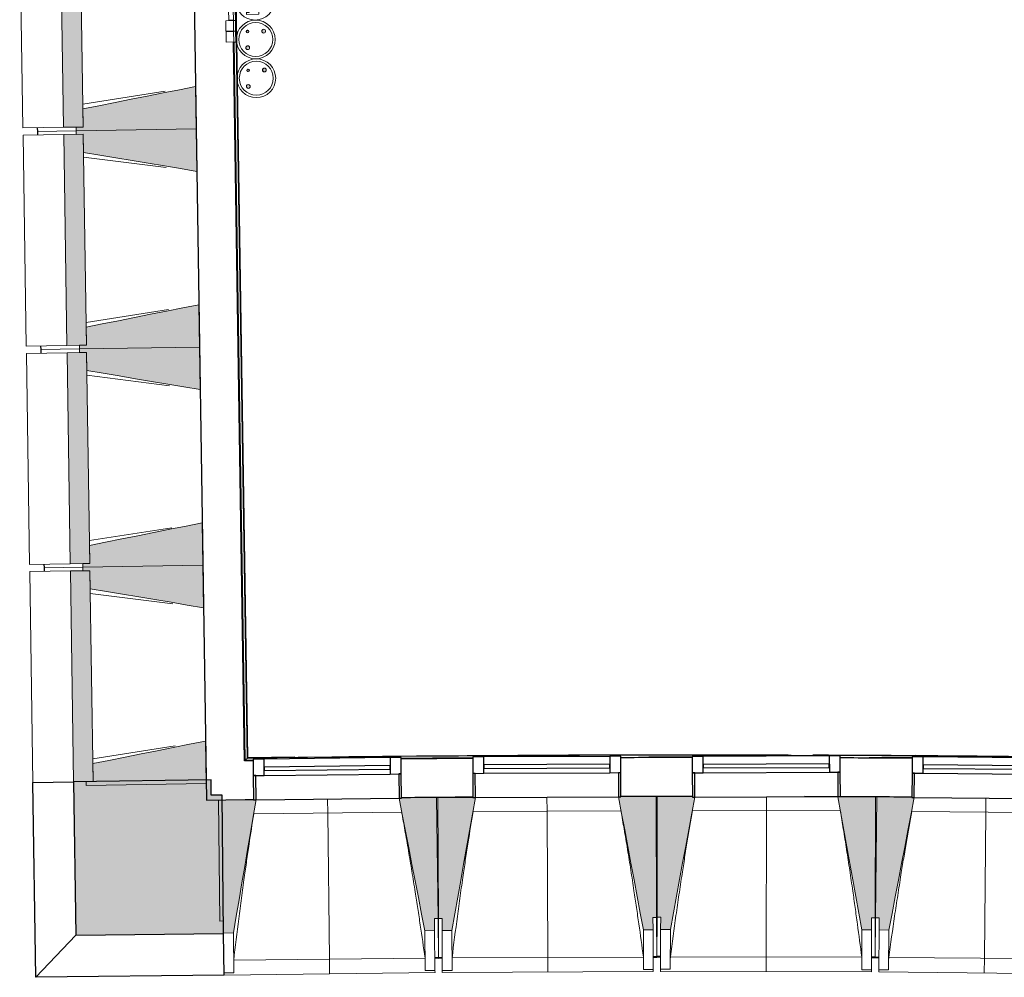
# Model space of a CAD drawing. Header units: millimetres. Extents: x -2845 to 74565, y -36590 to 13748.
# Tile 5 of 75: x 29153 to 33214, y -21270 to -17321. Entities that reach past the tile are written whole.
import ezdxf

# ---------------------------------------------------------------- set-up
doc = ezdxf.new("R2010")
doc.units = ezdxf.units.MM
for name, color, linetype, lineweight in [('A-DETL-GENF', 7, 'Continuous', 18), ('A-FLOR', 7, 'Continuous', 25), ('A-FLOR-HRAL', 7, 'Continuous', 18), ('A-GENM', 7, 'Continuous', 18), ('A-GLAZ', 7, 'Continuous', 25), ('A-WALL', 7, 'Continuous', 25), ('A-WALL-PATT', 7, 'Continuous', 25), ('I-WALL', 7, 'Continuous', 25), ('INSTAL ELECTRIQUE', 7, 'Continuous', 18), ('MUR', 7, 'Continuous', 25), ('S-BEAM', 7, 'Continuous', 18)]:
    doc.layers.add(name, color=color, linetype=linetype, lineweight=lineweight)

# ---------------------------------------------------------------- blocks, each defined once
blk = doc.blocks.new('20_MUR PREFA_01 - MODULE_01 B-3165811-2021_015_1111_DCE_1_50_N0 FINI_CFA_DIS')
at = {"layer": 'A-GENM'}
for p, q in [((0, 722.1), (0, 661.4)), ((0, 661.4), (0, 58.5)), ((0, 0.7), (0, 58.5))]:
    blk.add_line(p, q, dxfattribs=at)
blk = doc.blocks.new('Murs 5 - Murs 1-3191041-2021_015_1111_DCE_1_50_N0 FINI_CFA_DIS')
at = {"layer": 'A-WALL-PATT', "true_color": 0x787878}
blk.add_hatch(color=8, dxfattribs=at).paths.add_polyline_path([(-23784.6, -21097.2), (-23175.4, -21090.2), (-23182.1, -20519), (-23226.5, -20519), (-23227.5, -20455.8), (-23794.3, -20464.5), (-23793.5, -20519.5)])
at = {"layer": 'A-WALL'}
for p, q in [((-23227.5, -20455.8), (-23794.3, -20464.5)), ((-23794.3, -20464.5), (-23784.6, -21097.2)), ((-23226.5, -20519.5), (-23227.5, -20455.8)), ((-23182.1, -20519), (-23226.5, -20519.5)), ((-23175.4, -21090.2), (-23182.1, -20519)), ((-23784.6, -21097.2), (-23175.4, -21090.2))]:
    blk.add_line(p, q, dxfattribs=at)
at = {"layer": 'MUR'}
for p, q in [((-23962, -20467.1), (-23794.3, -20464.5)), ((-23949.7, -21270.4), (-23962, -20467.1)), ((-23784.6, -21097.2), (-23949.7, -21270.4)), ((-23173.4, -21261.3), (-23175.4, -21090.2)), ((-23173.4, -21261.3), (-23949.7, -21270.4))]:
    blk.add_line(p, q, dxfattribs=at)
blk = doc.blocks.new('B02_DC_STR_rvt-1-2021_015_1111_DCE_1_50_N0 FINI_CFA_DIS')
at = {"layer": 'S-BEAM', "lineweight": 5, "true_color": 0x787878}
for points in [[(-23835.7, -17764.9), (-23755.1, -17763.6), (-23768.4, -16893.7), (-23849.1, -16895), (-23837.7, -17633.3)], [(-23783.6, -17779.1), (-23289, -17771.5), (-23291.7, -17596.5), (-23756.2, -17689.2), (-23755.1, -17763.6), (-23783.8, -17764.1), (-23783.7, -17771.5)], [(-23286.3, -17946.4), (-23289, -17771.5), (-23783.6, -17779.1), (-23783.4, -17794.1), (-23754.6, -17794.1), (-23753.5, -17868.1), (-23289, -17946)], [(-23821.9, -18664.7), (-23741.3, -18663.5), (-23754.6, -17793.6), (-23835.3, -17794.8), (-23821.9, -18663.5)], [(-23769.8, -18678.9), (-23275.2, -18671.4), (-23277.9, -18496.4), (-23742.4, -18589.1), (-23741.3, -18663.5), (-23770, -18663.9), (-23769.9, -18671.4)], [(-23272.5, -18846.3), (-23275.2, -18671.4), (-23769.8, -18678.9), (-23769.6, -18693.9), (-23740.8, -18693.9), (-23739.7, -18768), (-23275.2, -18845.9)], [(-23808.1, -19564.6), (-23727.5, -19563.4), (-23740.8, -18693.5), (-23821.5, -18694.7), (-23808.1, -19563.4)], [(-23756, -19578.8), (-23261.4, -19571.3), (-23264.1, -19396.3), (-23728.6, -19489), (-23727.5, -19563.4), (-23756.2, -19563.8), (-23756.1, -19568.7)], [(-23258.7, -19746.2), (-23261.4, -19571.3), (-23756, -19578.8), (-23755.8, -19593.8), (-23727, -19593.8), (-23725.9, -19667.8), (-23261.4, -19745.8)], [(-23794.3, -20464.5), (-23713.7, -20463.3), (-23727, -19593.4), (-23807.7, -19594.6), (-23794.3, -20463.3)], [(-23742.2, -20478.7), (-23247.6, -20471.1), (-23250.3, -20296.2), (-23714.8, -20388.8), (-23713.7, -20463.3), (-23742.4, -20463.7), (-23742.3, -20471.1)], [(-23175.4, -21088.1), (-23135.4, -21087.6), (-23041.9, -20538.4), (-23051.9, -20538.4), (-23051.9, -20537.8), (-23196.8, -20539.5), (-23191, -21038.3), (-23176, -21038.3), (-23175.5, -21087.6)], [(-22345.5, -21078.5), (-22305.5, -21078), (-22305.5, -21028), (-22291.1, -21027.8), (-22296.9, -20529.1), (-22441.8, -20530.7), (-22441.8, -20531.4), (-22451.7, -20531.5), (-22346.5, -21073.5)], [(-22274.1, -21077.9), (-22234.1, -21077.7), (-22136.8, -20529.2), (-22146.8, -20529.2), (-22147.2, -20528.5), (-22291.7, -20529.2), (-22289.3, -21028), (-22274.3, -21028), (-22274.1, -21077.7)], [(-21444.1, -21074), (-21404.1, -21073.9), (-21404.1, -21023.9), (-21389.4, -21023.8), (-21391.7, -20525), (-21536.6, -20525.7), (-21536.6, -20526.4), (-21546.6, -20526.4), (-21453, -21026.4)], [(-21332.7, -21073.1), (-21232, -20527.3), (-21241.6, -20527.3), (-21242.1, -20524.5), (-21386.5, -20524.2), (-21387.6, -21023), (-21372.6, -21023), (-21372.6, -21073), (-21353.8, -21073.1)], [(-20502.7, -21075), (-20502.6, -21025), (-20487.6, -21025), (-20486.5, -20526.2), (-20641.5, -20525.9), (-20542.7, -21074.9)], [(-20431.3, -21075.5), (-20326.4, -20528.3), (-20336.4, -20528.3), (-20336.4, -20527.6), (-20481.3, -20526.2), (-20485.9, -21025), (-20470.9, -21025.1), (-20470.9, -21075.1), (-20460.3, -21075.2)]]:
    blk.add_hatch(color=8, dxfattribs=at).paths.add_polyline_path(points)
at = {"layer": 'A-FLOR'}
for p, q in [((-23944.1, -17766.5), (-23943.9, -17781.5)), ((-23943.9, -17781.5), (-23943.7, -17796.5)), ((-23930.3, -18666.4), (-23930.1, -18681.4)), ((-23930.1, -18681.4), (-23929.9, -18696.4)), ((-23916.5, -19566.3), (-23916.3, -19581.3)), ((-23916.3, -19581.3), (-23916.1, -19596.3)), ((-22289.2, -21189.9), (-22304.2, -21190.1)), ((-22304.2, -21190.8), (-22273.6, -21190.5)), ((-22288.6, -21190.6), (-22289.2, -21190.6)), ((-22273.6, -21190), (-22288.6, -21190.1)), ((-21388.6, -21185.9), (-21403.6, -21186)), ((-21403.6, -21186.4), (-21373, -21186.4)), ((-21388, -21186.4), (-21388.6, -21186.4)), ((-21373, -21185.1), (-21388, -21185.1)), ((-20488, -21187.1), (-20503, -21187.1)), ((-20472.4, -21188.6), (-20503, -21188.4)), ((-20503, -21188.4), (-20472.4, -21188.6))]:
    blk.add_line(p, q, dxfattribs=at)
at = {"layer": 'S-BEAM'}
for p, q in [((-23849.1, -16895), (-23835.7, -17764.9)), ((-23755.1, -17763.6), (-23768.4, -16893.7)), ((-24016.8, -16897.5), (-24003.4, -17767.4)), ((-23756.5, -17669.7), (-23417, -17616.2)), ((-23289, -17771.5), (-23291.7, -17596.5)), ((-23756.2, -17689.2), (-23755.1, -17763.6)), ((-23835.7, -17764.9), (-24003.4, -17767.4)), ((-23943.9, -17781.5), (-23944.1, -17766.5)), ((-23783.6, -17779.1), (-23943.9, -17781.5)), ((-23943.9, -17781.5), (-23783.6, -17779.1)), ((-23943.7, -17796.5), (-23943.9, -17781.5)), ((-23835.7, -17764.9), (-23755.1, -17763.6)), ((-23755.1, -17763.6), (-23783.8, -17764.1)), ((-23783.8, -17764.1), (-23783.6, -17779.1)), ((-23783.6, -17779.1), (-23289, -17771.5)), ((-23289, -17771.5), (-23783.6, -17779.1)), ((-23783.6, -17779.1), (-23783.4, -17794.1)), ((-23286.3, -17946.4), (-23289, -17771.5)), ((-24003, -17797.4), (-23835.3, -17794.8)), ((-24003, -17797.4), (-23989.6, -18667.3)), ((-23754.6, -17793.6), (-23835.3, -17794.8)), ((-23835.3, -17794.8), (-23821.9, -18664.7)), ((-23783.4, -17794.1), (-23754.6, -17793.6)), ((-23754.6, -17793.6), (-23753.5, -17868.1)), ((-23741.3, -18663.5), (-23754.6, -17793.6)), ((-23412.2, -17930.6), (-23753.2, -17887.5)), ((-23742.7, -18569.6), (-23403.2, -18516.1)), ((-23275.2, -18671.4), (-23277.9, -18496.4)), ((-23742.4, -18589.1), (-23741.3, -18663.5)), ((-23821.9, -18664.7), (-23989.6, -18667.3)), ((-23930.1, -18681.4), (-23930.3, -18666.4)), ((-23769.8, -18678.9), (-23930.1, -18681.4)), ((-23930.1, -18681.4), (-23769.8, -18678.9)), ((-23929.9, -18696.4), (-23930.1, -18681.4)), ((-23821.9, -18664.7), (-23741.3, -18663.5)), ((-23741.3, -18663.5), (-23770, -18663.9)), ((-23770, -18663.9), (-23769.8, -18678.9)), ((-23769.8, -18678.9), (-23275.2, -18671.4)), ((-23275.2, -18671.4), (-23769.8, -18678.9)), ((-23769.8, -18678.9), (-23769.6, -18693.9)), ((-23272.5, -18846.3), (-23275.2, -18671.4)), ((-23989.2, -18697.3), (-23821.5, -18694.7)), ((-23989.2, -18697.3), (-23975.8, -19567.2)), ((-23740.8, -18693.5), (-23821.5, -18694.7)), ((-23821.5, -18694.7), (-23808.1, -19564.6)), ((-23769.6, -18693.9), (-23740.8, -18693.5)), ((-23740.8, -18693.5), (-23739.7, -18768)), ((-23727.5, -19563.4), (-23740.8, -18693.5)), ((-23398.4, -18830.5), (-23739.4, -18787.4)), ((-23261.4, -19571.3), (-23264.1, -19396.3)), ((-23728.9, -19469.5), (-23389.4, -19416)), ((-23728.6, -19489), (-23727.5, -19563.4)), ((-23808.1, -19564.6), (-23975.8, -19567.2)), ((-23916.3, -19581.3), (-23916.5, -19566.3)), ((-23808.1, -19564.6), (-23727.5, -19563.4)), ((-23727.5, -19563.4), (-23756.2, -19563.8)), ((-23756.2, -19563.8), (-23756, -19578.8)), ((-23756, -19578.8), (-23261.4, -19571.3)), ((-23261.4, -19571.3), (-23756, -19578.8)), ((-23258.7, -19746.2), (-23261.4, -19571.3)), ((-23975.4, -19597.2), (-23807.7, -19594.6)), ((-23975.4, -19597.2), (-23962, -20467.1)), ((-23756, -19578.8), (-23916.3, -19581.3)), ((-23916.3, -19581.3), (-23756, -19578.8)), ((-23916.1, -19596.3), (-23916.3, -19581.3)), ((-23727, -19593.4), (-23807.7, -19594.6)), ((-23807.7, -19594.6), (-23794.3, -20464.5)), ((-23756, -19578.8), (-23755.8, -19593.8)), ((-23755.8, -19593.8), (-23727, -19593.4)), ((-23727, -19593.4), (-23725.9, -19667.8)), ((-23713.7, -20463.3), (-23727, -19593.4)), ((-23384.6, -19730.3), (-23725.6, -19687.3)), ((-23247.6, -20471.1), (-23250.3, -20296.2)), ((-23715.1, -20369.4), (-23375.6, -20315.9)), ((-23714.8, -20388.8), (-23713.7, -20463.3)), ((-23794.3, -20464.5), (-23962, -20467.1)), ((-23794.3, -20464.5), (-23713.7, -20463.3)), ((-23713.7, -20463.3), (-23742.4, -20463.7)), ((-23742.4, -20463.7), (-23742.2, -20478.7)), ((-23742.2, -20478.7), (-23247.6, -20471.1)), ((-23051.9, -20537.8), (-23196.8, -20539.5)), ((-23196.8, -20539.5), (-23191, -21038.3)), ((-22296.9, -20529.1), (-22441.8, -20530.7)), ((-22291.1, -21027.8), (-22296.9, -20529.1)), ((-22146.8, -20528.5), (-22291.7, -20529.2)), ((-22291.7, -20529.2), (-22289.3, -21028)), ((-21391.7, -20525), (-21536.7, -20525.7)), ((-21389.4, -21023.8), (-21391.7, -20525)), ((-21386.5, -20524.2), (-21387.6, -21023)), ((-21241.6, -20524.5), (-21386.5, -20524.2)), ((-21231.6, -20525.1), (-21231.5, -20524.5)), ((-20936.5, -20525.9), (-20641.4, -20526.6)), ((-20486.5, -20526.2), (-20641.5, -20525.9)), ((-20487.6, -21025), (-20486.5, -20526.2)), ((-20481.3, -20526.2), (-20485.9, -21025)), ((-20336.4, -20527.6), (-20481.3, -20526.2)), ((-22440.9, -20589.2), (-23051.4, -20596.3)), ((-21536.2, -20584.2), (-22146.6, -20587)), ((-20631.4, -20584.4), (-21241.9, -20583)), ((-19726.6, -20591.7), (-20337.1, -20586)), ((-23191, -21038.3), (-23176, -21038.1)), ((-23176, -21038.1), (-23175.4, -21088.1)), ((-22306.1, -21028), (-22291.1, -21027.8)), ((-22305.5, -21078), (-22306.1, -21028)), ((-22291.1, -21027.8), (-22289.2, -21189.9)), ((-22289.3, -21028), (-22274.3, -21027.9)), ((-22288.6, -21190.1), (-22289.3, -21028)), ((-22274.3, -21027.9), (-22274.1, -21077.9)), ((-21404.4, -21023.9), (-21389.4, -21023.8)), ((-21404.1, -21073.9), (-21404.4, -21023.9)), ((-21389.4, -21023.8), (-21388.6, -21185.9)), ((-21388, -21185.1), (-21387.6, -21023)), ((-21387.6, -21023), (-21372.6, -21023)), ((-21372.6, -21023), (-21372.7, -21073)), ((-20502.7, -21075), (-20502.6, -21025)), ((-20502.6, -21025), (-20487.6, -21025)), ((-20487.6, -21025), (-20488, -21187.1)), ((-20487.4, -21187.1), (-20485.9, -21025)), ((-20485.9, -21025), (-20470.9, -21025.1)), ((-20470.9, -21025.1), (-20471.3, -21075.1)), ((-22345.5, -21078.5), (-22305.5, -21078)), ((-22345.5, -21078.5), (-22343.6, -21242.7)), ((-22305.5, -21078), (-22303.6, -21242.2)), ((-22274.1, -21077.9), (-22234.1, -21077.7)), ((-22273.3, -21242.1), (-22274.1, -21077.9)), ((-22233.3, -21241.9), (-22234.1, -21077.7)), ((-21444.1, -21074), (-21404.1, -21073.9)), ((-21444.1, -21074), (-21443.4, -21238.3)), ((-21404.1, -21073.9), (-21403.4, -21238.1)), ((-21373.1, -21237.2), (-21372.7, -21073)), ((-21372.7, -21073), (-21332.7, -21073.1)), ((-21333.1, -21237.3), (-21332.7, -21073.1)), ((-20542.7, -21074.9), (-20543.1, -21239.1)), ((-20542.7, -21074.9), (-20502.7, -21075)), ((-20502.7, -21075), (-20503.1, -21239.2)), ((-20472.9, -21239.3), (-20471.3, -21075.1)), ((-20471.3, -21075.1), (-20431.3, -21075.5)), ((-20432.9, -21239.7), (-20431.3, -21075.5)), ((-23175.4, -21088.1), (-23135.4, -21087.6)), ((-23133.5, -21251.8), (-23135.4, -21087.6)), ((-23133.9, -21200.3), (-22344.4, -21191.1)), ((-22304.2, -21192.2), (-22289.2, -21192)), ((-22289.2, -21190.6), (-22289.2, -21192)), ((-22288.6, -21192.2), (-22288.6, -21190.6)), ((-22288.6, -21192.2), (-22273.6, -21192.1)), ((-22233.3, -21190.4), (-21443.8, -21186.7)), ((-21403.6, -21188.1), (-21388.6, -21188)), ((-21388.6, -21186.4), (-21388.6, -21188)), ((-21388, -21187.2), (-21388, -21186.4)), ((-21388, -21187.2), (-21373, -21187.2)), ((-21332.7, -21185.7), (-20543.2, -21187.5)), ((-20503, -21189.2), (-20488, -21189.2)), ((-20488, -21188.5), (-20488, -21189.2)), ((-20487.4, -21189.2), (-20487.4, -21188.5)), ((-20487.4, -21189.2), (-20472.4, -21189.3)), ((-20432.1, -21188.1), (-19642.7, -21195.4)), ((-22303.6, -21242.2), (-22343.6, -21242.7)), ((-22343.6, -21242.7), (-22343.6, -21242.4)), ((-22303.6, -21242.2), (-22303.5, -21251.2)), ((-22233.3, -21241.9), (-22273.3, -21242.1)), ((-22273.3, -21251.2), (-22273.3, -21242.1)), ((-22233.3, -21241.7), (-22233.3, -21241.9)), ((-21443.4, -21238.3), (-21443.4, -21238)), ((-21403.4, -21238.1), (-21443.4, -21238.3)), ((-21403.4, -21238.1), (-21403.3, -21247.1)), ((-21333.1, -21237.3), (-21373.1, -21237.2)), ((-21373.1, -21246.3), (-21373.1, -21237.2)), ((-21333.1, -21237.1), (-21333.1, -21237.3)), ((-20543.1, -21239.1), (-20543.1, -21238.8)), ((-20503.1, -21239.2), (-20543.1, -21239.1)), ((-20503.1, -21239.2), (-20503.1, -21248.2)), ((-20432.9, -21239.7), (-20472.9, -21239.3)), ((-20472.9, -21248.4), (-20472.9, -21239.3)), ((-20432.8, -21239.5), (-20432.9, -21239.7)), ((-23133.5, -21251.8), (-23173.5, -21252.3)), ((-23173.4, -21261.3), (-22303.5, -21251.2)), ((-23133.5, -21251.6), (-23133.5, -21251.8)), ((-22273.3, -21251.2), (-21403.3, -21247.1)), ((-21373.1, -21246.3), (-20503.1, -21248.2)), ((-20472.9, -21248.4), (-19603, -21256.4))]:
    blk.add_line(p, q, dxfattribs=at)
at = {"layer": 'S-BEAM', "flags": 128}
for points in [[(-23291.7, -17596.5), (-23358, -17609.7), (-23424.4, -17623), (-23490.8, -17636.2), (-23557.1, -17649.4), (-23623.5, -17662.7), (-23689.8, -17675.9), (-23756.2, -17689.2)], [(-23753.5, -17868.1), (-23686.7, -17879.3), (-23620, -17890.5), (-23553.3, -17901.7), (-23486.5, -17912.9), (-23419.8, -17924), (-23353, -17935.2), (-23286.3, -17946.4)], [(-23277.9, -18496.4), (-23344.2, -18509.6), (-23410.6, -18522.9), (-23477, -18536.1), (-23543.3, -18549.3), (-23609.7, -18562.6), (-23676, -18575.8), (-23742.4, -18589.1)], [(-23739.7, -18768), (-23672.9, -18779.2), (-23606.2, -18790.4), (-23539.4, -18801.5), (-23472.7, -18812.7), (-23406, -18823.9), (-23339.2, -18835.1), (-23272.5, -18846.3)], [(-23264.1, -19396.3), (-23330.4, -19409.5), (-23396.8, -19422.8), (-23463.2, -19436), (-23529.5, -19449.2), (-23595.9, -19462.5), (-23662.2, -19475.7), (-23728.6, -19489)], [(-23725.9, -19667.8), (-23659.1, -19679), (-23592.4, -19690.2), (-23525.6, -19701.4), (-23458.9, -19712.6), (-23392.2, -19723.8), (-23325.4, -19735), (-23258.7, -19746.2)], [(-23250.3, -20296.2), (-23316.6, -20309.4), (-23383, -20322.6), (-23449.3, -20335.9), (-23515.7, -20349.1), (-23582.1, -20362.4), (-23648.4, -20375.6), (-23714.8, -20388.8)], [(-23135.4, -21087.6), (-23123.7, -21018.9), (-23112, -20950.2), (-23100.3, -20881.4), (-23088.6, -20812.7), (-23076.9, -20743.9), (-23065.2, -20675.2), (-23053.5, -20606.5), (-23041.8, -20537.7)], [(-22451.9, -20530.9), (-22438.6, -20599.3), (-22425.3, -20667.8), (-22412, -20736.2), (-22398.7, -20804.7), (-22385.4, -20873.1), (-22372.1, -20941.6), (-22358.8, -21010), (-22345.5, -21078.5)], [(-22234.1, -21077.7), (-22221.9, -21009.1), (-22209.8, -20940.4), (-22197.6, -20871.8), (-22185.4, -20803.1), (-22173.2, -20734.5), (-22161, -20665.8), (-22148.9, -20597.1), (-22136.7, -20528.5)], [(-21546.7, -20525.7), (-21533.9, -20594.3), (-21521, -20662.8), (-21508.2, -20731.3), (-21495.4, -20799.9), (-21482.6, -20868.4), (-21469.8, -20937), (-21456.9, -21005.5), (-21444.1, -21074)], [(-21332.7, -21073.1), (-21320.1, -21004.5), (-21307.4, -20936), (-21294.8, -20867.4), (-21282.1, -20798.8), (-21269.5, -20730.2), (-21256.8, -20661.7), (-21244.1, -20593.1), (-21232, -20527.3)], [(-20641.5, -20525.9), (-20629.1, -20594.5), (-20616.8, -20663.1), (-20604.5, -20731.7), (-20592.1, -20800.4), (-20579.8, -20869), (-20567.4, -20937.6), (-20555.1, -21006.3), (-20542.7, -21074.9)], [(-20431.3, -21075.5), (-20418.2, -21007), (-20405.1, -20938.5), (-20392, -20870.1), (-20378.8, -20801.6), (-20365.7, -20733.1), (-20352.6, -20664.6), (-20339.4, -20596.1), (-20326.3, -20527.7)], [(-23133.9, -21200.3), (-23133.8, -21210.5), (-23133.7, -21220.8), (-23133.7, -21231), (-23133.6, -21241.3), (-23133.5, -21251.6)], [(-22343.6, -21242.4), (-22343.8, -21232.1), (-22343.9, -21221.9), (-22344.1, -21211.6), (-22344.3, -21201.3), (-22344.4, -21191.1)], [(-22233.3, -21190.4), (-22233.3, -21200.6), (-22233.3, -21210.9), (-22233.3, -21221.2), (-22233.3, -21231.4), (-22233.3, -21241.7)], [(-21443.4, -21238), (-21443.5, -21227.7), (-21443.6, -21217.5), (-21443.7, -21207.2), (-21443.7, -21196.9), (-21443.8, -21186.7)], [(-21332.7, -21185.7), (-21332.8, -21196), (-21332.9, -21206.3), (-21332.9, -21216.5), (-21333, -21226.8), (-21333.1, -21237.1)], [(-20543.1, -21238.8), (-20543.2, -21228.6), (-20543.2, -21218.3), (-20543.2, -21208), (-20543.2, -21197.8), (-20543.2, -21187.5)], [(-20432.1, -21188.1), (-20432.3, -21198.4), (-20432.4, -21208.7), (-20432.6, -21218.9), (-20432.7, -21229.2), (-20432.8, -21239.5)]]:
    blk.add_lwpolyline(points, dxfattribs=at)
at = {"layer": 'S-BEAM'}
for points, knots in [([(-22344.4, -21191.1), (-22350.9, -21145.6), (-22360.8, -21077.4), (-22374.5, -20986.5), (-22386, -20912.6), (-22398.8, -20833.2), (-22413, -20748.1), (-22427.1, -20666.7), (-22436.6, -20613.8), (-22441.1, -20589.2)], [0, 0, 0, 0, 0.2222222, 0.3333333, 0.4444444, 0.5833333, 0.7222222, 0.8611111, 0.9816328, 0.9816328, 0.9816328, 0.9816328]), ([(-22146.5, -20587), (-22153.4, -20628.7), (-22163.8, -20693.1), (-22177.2, -20780.4), (-22188.2, -20854.4), (-22199.5, -20934), (-22215.2, -21047.9), (-22226.2, -21133.4), (-22233.3, -21190.4)], [0.0183454, 0.0183454, 0.0183454, 0.0183454, 0.2222222, 0.3333333, 0.4444444, 0.5833333, 0.7222222, 1, 1, 1, 1]), ([(-21443.8, -21186.7), (-21449.9, -21141.1), (-21459.4, -21072.8), (-21472.5, -20981.9), (-21483.5, -20907.9), (-21495.7, -20828.4), (-21509.3, -20743.2), (-21522.8, -20661.7), (-21532, -20608.8), (-21536.3, -20584.2)], [0, 0, 0, 0, 0.2222222, 0.3333333, 0.4444444, 0.5833333, 0.7222222, 0.8611111, 0.9816328, 0.9816328, 0.9816328, 0.9816328]), ([(-21241.8, -20583), (-21249, -20624.6), (-21259.8, -20689), (-21273.7, -20776.2), (-21285.2, -20850), (-21297.2, -20929.7), (-21313.6, -21043.4), (-21325.2, -21128.8), (-21332.7, -21185.7)], [0.0183454, 0.0183454, 0.0183454, 0.0183454, 0.2222222, 0.3333333, 0.4444444, 0.5833333, 0.7222222, 1, 1, 1, 1]), ([(-20543.2, -21187.5), (-20549, -21141.9), (-20558, -21073.6), (-20570.4, -20982.5), (-20580.9, -20908.5), (-20592.6, -20828.9), (-20605.6, -20743.6), (-20618.6, -20662), (-20627.3, -20609), (-20631.5, -20584.4)], [0, 0, 0, 0, 0.2222222, 0.3333333, 0.4444444, 0.5833333, 0.7222222, 0.8611111, 0.9816328, 0.9816328, 0.9816328, 0.9816328]), ([(-20337, -20586), (-20344.5, -20627.6), (-20355.7, -20691.9), (-20370.3, -20779), (-20382.3, -20852.8), (-20394.8, -20932.3), (-20412, -21046), (-20424.2, -21131.2), (-20432.1, -21188.1)], [0.0183454, 0.0183454, 0.0183454, 0.0183454, 0.2222222, 0.3333333, 0.4444444, 0.5833333, 0.7222222, 1, 1, 1, 1]), ([(-23051.3, -20596.3), (-23057.9, -20638), (-23067.8, -20702.5), (-23080.6, -20789.9), (-23091, -20863.9), (-23101.9, -20943.7), (-23116.7, -21057.7), (-23127.2, -21143.2), (-23133.9, -21200.3)], [0.0183454, 0.0183454, 0.0183454, 0.0183454, 0.2222222, 0.3333333, 0.4444444, 0.5833333, 0.7222222, 1, 1, 1, 1])]:
    blk.add_open_spline(points, degree=3, knots=knots, dxfattribs=at)
at = {"layer": 'MUR', "color": 5, "lineweight": 25, "true_color": 0x0000ff}
blk.add_blockref('Murs 5 - Murs 1-3191041-2021_015_1111_DCE_1_50_N0 FINI_CFA_DIS', (0, 0), dxfattribs=at)
at = {"layer": 'S-BEAM', "color": 5, "lineweight": 25, "true_color": 0x0000ff}
for p, rotation in [((-22746.8, -20534.3), 180.6653118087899), ((-21841.7, -20527.1), 180.2680427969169), ((-20936.5, -20525.2), 179.8707737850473), ((-20031.3, -20530.4), 179.4735047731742)]:
    blk.add_blockref('20_MUR PREFA_01 - MODULE_01 B-3165811-2021_015_1111_DCE_1_50_N0 FINI_CFA_DIS', p, dxfattribs=dict(at, rotation=rotation))
blk = doc.blocks.new('XXX_VIDE FENETRE - 590-389517-2021_015_1111_DCE_1_50_N0 FINI_CFA_DIS')
at = {"layer": 'A-GLAZ'}
for p, q in [((-305.1, 0), (-305.1, -100)), ((-295.1, 0), (-305.1, 0)), ((295.1, 0), (-295.1, 0)), ((-295.1, -100), (-295.1, 0)), ((305.1, 0), (295.1, 0)), ((295.1, 0), (295.1, -100)), ((305.1, -100), (305.1, 0)), ((-305.1, -100), (-295.1, -100)), ((-260.1, -100), (-305.1, -100)), ((-305.1, -100), (-305.1, -167.5)), ((-260.1, -167.5), (-260.1, -100)), ((260.1, -100), (-260.1, -100)), ((260.1, -100), (260.1, -167.5)), ((305.1, -100), (260.1, -100)), ((295.1, -100), (305.1, -100)), ((305.1, -167.5), (305.1, -100)), ((-305.1, -167.5), (-260.1, -167.5)), ((-260.1, -167.5), (260.1, -167.5)), ((260.1, -167.5), (305.1, -167.5))]:
    blk.add_line(p, q, dxfattribs=at)
at = {"layer": 'A-GLAZ', "color": 173, "true_color": 0x5c63b1}
for p, q in [((260.1, -120), (-260.1, -120)), ((-260.1, -120), (-260.1, -135)), ((260.1, -135), (260.1, -120)), ((-260.1, -135), (260.1, -135))]:
    blk.add_line(p, q, dxfattribs=at)
blk = doc.blocks.new('Garde-corps - Garde-corps-505471-2021_015_1111_DCE_1_50_N0 FINI_CFA_DIS')
at = {"layer": 'A-FLOR-HRAL'}
for p, q in [((-23077.3, -20365.6), (-23170.6, -14283.1)), ((-23075.7, -20363.9), (-23168.9, -14284.7)), ((-23079, -20367.4), (-23125.7, -17323.8)), ((-23086, -20374.6), (-23131.5, -17413.9)), ((-23053.8, -20374.2), (-23086, -20374.6)), ((-23053.8, -20374.5), (-23086, -20374.6)), ((-22881.9, -20361.4), (-23075.7, -20364)), ((-22496.9, -20361.8), (-23075.7, -20363.9)), ((-22194.8, -20367.9), (-22206.1, -20368)), ((-21242.4, -20361.3), (-21421.4, -20361.5)), ((-21305.3, -20364.3), (-21317.5, -20364.3)), ((-20334.9, -20364.6), (-20632.1, -20365.7)), ((-20334.9, -20364.3), (-20512.2, -20363.2)), ((-20416.3, -20366.8), (-20428.3, -20366.7))]:
    blk.add_line(p, q, dxfattribs=at)
at = {"layer": 'A-FLOR-HRAL', "flags": 128}
for points in [[(-23086, -20374.6), (-23086.1, -20374.7), (-23086.4, -20375), (-23086.8, -20375.4), (-23087.3, -20376), (-23087.9, -20376.5), (-23088.4, -20377.1), (-23089, -20377.7)], [(-23079, -20367.4), (-23082.5, -20371), (-23086, -20374.6)], [(-23075.7, -20363.9), (-23075.7, -20364), (-23075.8, -20364), (-23075.9, -20364.2), (-23076.1, -20364.4), (-23076.3, -20364.6), (-23076.5, -20364.8), (-23076.7, -20365), (-23076.9, -20365.2), (-23077.1, -20365.4), (-23077.3, -20365.6)], [(-20066.6, -20360.7), (-20319.7, -20353.9), (-20757, -20355.5)]]:
    blk.add_lwpolyline(points, dxfattribs=at)
at = {"layer": 'A-FLOR-HRAL'}
for radius, start, end in [(130446.8, 87.310169, 90.815427), (130448.6, 89.835073, 90.814662), (130439.7, 90.406459, 90.536372), (130448.6, 89.336655, 89.7902)]:
    blk.add_arc((-21222.6, -150801), radius, start, end, dxfattribs=at)
blk = doc.blocks.new('B02_ARC_rvt-1-2021_015_1111_DCE_1_50_N0 FINI_CFA_DIS')
at = {"layer": 'I-WALL'}
for p, q in [((-23342.6, -14273.6), (-23246.5, -20540)), ((-23135.8, -17324.9), (-23135.9, -17322.9)), ((-23135.1, -17369.9), (-23135.2, -17367.9)), ((-23089, -20377.7), (-23134.5, -17412.9)), ((-23053.8, -20377.2), (-23089, -20377.7)), ((-23246.5, -20540), (-23086.5, -20537.6)), ((-23086.5, -20537.6), (-23051.9, -20537.1)), ((-20631.4, -20524.5), (-20631.4, -20525.6))]:
    blk.add_line(p, q, dxfattribs=at)
for radius, start, end in [(130436.7, 90.406299, 90.536369), (130436.7, 90.008684, 90.138261), (130436.7, 89.610089, 89.740641), (130276.7, 90.406468, 90.536211), (130276.7, 90.008366, 90.138102), (130276.7, 89.610257, 89.739993)]:
    blk.add_arc((-21222.6, -150801), radius, start, end, dxfattribs=at)
at = {"layer": 'MUR'}
blk.add_line((-20631.4, -20525.6), (-20778.9, -20525.1), dxfattribs=at)
at = {"layer": 'A-FLOR-HRAL', "lineweight": 18}
blk.add_blockref('Garde-corps - Garde-corps-505471-2021_015_1111_DCE_1_50_N0 FINI_CFA_DIS', (0, 0), dxfattribs=at)
at = {"layer": 'A-GLAZ', "lineweight": 18}
for p, rotation in [((-22746.8, -20535), 180.6653118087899), ((-21841.7, -20527.8), 180.2680427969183), ((-20936.5, -20525.9), 180.2680427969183), ((-20031.3, -20531.1), 179.4735047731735)]:
    blk.add_blockref('XXX_VIDE FENETRE - 590-389517-2021_015_1111_DCE_1_50_N0 FINI_CFA_DIS', p, dxfattribs=dict(at, rotation=rotation))
blk = doc.blocks.new('603_4POSTES_CLS_PUI_LEGRAND - PC 2P_T 230V_45_ X2 _ RJ45_FTP-CAT6 X2-5607346-2021_015_1111_DCE_1_50_N0 FINI_CFA_DIS')
at = {"layer": 'A-DETL-GENF'}
for points in [[(-23085.7, -17040.6), (-23073.7, -17040.4), (-23073.8, -17034.4), (-23085.8, -17034.6)], [(-23085.5, -17053.6), (-23073.5, -17053.4), (-23073.6, -17047.4), (-23085.6, -17047.6), (-23085.5, -17052.6)], [(-23085.3, -17066.6), (-23073.3, -17066.4), (-23073.4, -17060.4), (-23085.4, -17060.6)], [(-23085.1, -17079.6), (-23073.1, -17079.4), (-23073.2, -17073.4), (-23085.2, -17073.6)], [(-23084.9, -17092.6), (-23072.9, -17092.4), (-23073, -17086.4), (-23085, -17086.6)], [(-23084.7, -17105.6), (-23072.7, -17105.4), (-23072.8, -17099.4), (-23084.8, -17099.6)], [(-23084.5, -17118.6), (-23072.5, -17118.4), (-23072.6, -17112.4), (-23084.6, -17112.6)], [(-23084.3, -17131.6), (-23072.3, -17131.4), (-23072.4, -17125.4), (-23084.4, -17125.6)], [(-23083.2, -17200.6), (-23071.2, -17200.4), (-23071.3, -17194.4), (-23083.3, -17194.6)], [(-23083, -17213.6), (-23071, -17213.4), (-23071.1, -17207.4), (-23083.1, -17207.6)], [(-23082.8, -17226.6), (-23070.8, -17226.4), (-23070.9, -17220.4), (-23082.9, -17220.6)], [(-23082.6, -17239.6), (-23070.6, -17239.4), (-23070.7, -17233.4), (-23082.7, -17233.6)], [(-23082.4, -17252.6), (-23070.4, -17252.4), (-23070.5, -17246.4), (-23082.5, -17246.6)], [(-23082.2, -17265.6), (-23070.2, -17265.4), (-23070.3, -17259.4), (-23082.3, -17259.6)], [(-23082, -17278.6), (-23070, -17278.4), (-23070.1, -17272.4), (-23082.1, -17272.6)], [(-23081.8, -17291.6), (-23069.8, -17291.4), (-23069.9, -17285.4), (-23081.9, -17285.6)]]:
    blk.add_hatch(color=256, dxfattribs=at).paths.add_polyline_path(points)
h = blk.add_hatch(color=256, dxfattribs=at)
h.paths.add_polyline_path([(-23076.1, -17444.4), (-23074, -17444.1), (-23070.6, -17442.1), (-23069.2, -17439.7), (-23068.4, -17436.5), (-23069.5, -17432.6), (-23070.7, -17431), (-23074.3, -17429), (-23078.3, -17429.1), (-23081.8, -17431.2), (-23083, -17432.8), (-23084, -17436.7), (-23083.1, -17439.7), (-23081.6, -17442.2), (-23078.1, -17444.2)])
h.paths.add_polyline_path([(-23012, -17376), (-23007.9, -17376), (-23006, -17375.1), (-23003.2, -17372.2), (-23002.2, -17368.3), (-23003.3, -17364.4), (-23004.6, -17362.8), (-23008.2, -17360.8), (-23010.2, -17360.6), (-23014.1, -17361.7), (-23016.9, -17364.6), (-23017.9, -17368.6), (-23017.6, -17370.6), (-23015.5, -17374.1)])
h.paths.add_polyline_path([(-23076.8, -17374.8), (-23074.3, -17374.1), (-23072, -17371), (-23071.9, -17369.7), (-23072.6, -17367.2), (-23074.4, -17365.4), (-23078.2, -17365), (-23081.2, -17367.4), (-23081.9, -17369.9), (-23080.3, -17373.4)])
h = blk.add_hatch(color=256, dxfattribs=at)
h.paths.add_polyline_path([(-23073.6, -17604.4), (-23069.7, -17603.3), (-23066.9, -17600.4), (-23066.1, -17598.5), (-23066.2, -17594.4), (-23067, -17592.6), (-23069.9, -17589.8), (-23073.8, -17588.8), (-23077.7, -17589.9), (-23080.6, -17592.8), (-23081.5, -17596.7), (-23081.2, -17598.7), (-23079.2, -17602.2), (-23077.5, -17603.4)])
h.paths.add_polyline_path([(-23007.5, -17536.2), (-23003.6, -17535.1), (-23000.8, -17532.2), (-22999.8, -17528.3), (-23000.9, -17524.4), (-23003.8, -17521.6), (-23007.7, -17520.6), (-23011.6, -17521.7), (-23014.4, -17524.6), (-23015.4, -17528.5), (-23015.1, -17530.6), (-23013.1, -17534), (-23009.5, -17536)])
h.paths.add_polyline_path([(-23075.6, -17534.6), (-23071.8, -17534.1), (-23069.6, -17531), (-23069.4, -17529.7), (-23070.9, -17526.2), (-23074.5, -17524.8), (-23077, -17525.5), (-23078, -17526.3), (-23079.4, -17529.9), (-23079.2, -17531.2), (-23076.8, -17534.2)])
for p, q in [((-23085.9, -17027.1), (-23033.9, -17026.3)), ((-23085.8, -17034.6), (-23085.9, -17027.1)), ((-23085.8, -17034.6), (-23073.8, -17034.4)), ((-23085.8, -17034.6), (-23073.8, -17034.4)), ((-23085.7, -17040.6), (-23085.8, -17034.6)), ((-23084.3, -17131.6), (-23085.8, -17034.6)), ((-23073.7, -17040.4), (-23085.7, -17040.6)), ((-23085.7, -17040.6), (-23073.7, -17040.4)), ((-23085.7, -17040.6), (-23085.6, -17047.6)), ((-23085.6, -17047.6), (-23073.6, -17047.4)), ((-23085.6, -17047.6), (-23073.6, -17047.4)), ((-23085.5, -17053.6), (-23085.6, -17047.6)), ((-23073.5, -17053.4), (-23085.5, -17053.6)), ((-23085.5, -17053.6), (-23073.5, -17053.4)), ((-23085.5, -17053.6), (-23085.4, -17060.6)), ((-23073.8, -17034.4), (-23073.7, -17040.4)), ((-23073.8, -17034.4), (-23073.7, -17040.4)), ((-23073.6, -17047.4), (-23073.5, -17053.4)), ((-23073.6, -17047.4), (-23073.5, -17053.4)), ((-23033.9, -17026.3), (-23033.6, -17043.3)), ((-23033.6, -17043.3), (-23016.6, -17043.1)), ((-23016.6, -17043.1), (-23016.4, -17056.1)), ((-23016.4, -17056.1), (-23011.4, -17056)), ((-23011.4, -17056), (-23011, -17082)), ((-23085.4, -17060.6), (-23073.4, -17060.4)), ((-23085.4, -17060.6), (-23073.4, -17060.4)), ((-23085.3, -17066.6), (-23085.4, -17060.6)), ((-23073.3, -17066.4), (-23085.3, -17066.6)), ((-23085.3, -17066.6), (-23073.3, -17066.4)), ((-23085.3, -17066.6), (-23085.2, -17073.6)), ((-23085.2, -17073.6), (-23073.2, -17073.4)), ((-23085.2, -17073.6), (-23073.2, -17073.4)), ((-23085.1, -17079.6), (-23085.2, -17073.6)), ((-23073.1, -17079.4), (-23085.1, -17079.6)), ((-23085.1, -17079.6), (-23073.1, -17079.4)), ((-23085.1, -17079.6), (-23085, -17086.6)), ((-23085, -17086.6), (-23073, -17086.4)), ((-23085, -17086.6), (-23073, -17086.4)), ((-23084.9, -17092.6), (-23085, -17086.6)), ((-23072.9, -17092.4), (-23084.9, -17092.6)), ((-23084.9, -17092.6), (-23072.9, -17092.4)), ((-23084.9, -17092.6), (-23084.8, -17099.6)), ((-23084.8, -17099.6), (-23072.8, -17099.4)), ((-23084.8, -17099.6), (-23072.8, -17099.4)), ((-23073.4, -17060.4), (-23073.3, -17066.4)), ((-23073.4, -17060.4), (-23073.3, -17066.4)), ((-23073.2, -17073.4), (-23073.1, -17079.4)), ((-23073.2, -17073.4), (-23073.1, -17079.4)), ((-23073, -17086.4), (-23072.9, -17092.4)), ((-23072.9, -17092.4), (-23073, -17086.4)), ((-23072.8, -17099.4), (-23072.7, -17105.4)), ((-23072.7, -17105.4), (-23072.8, -17099.4)), ((-23010.6, -17108), (-23011, -17082)), ((-23084.7, -17105.6), (-23084.8, -17099.6)), ((-23072.7, -17105.4), (-23084.7, -17105.6)), ((-23084.7, -17105.6), (-23072.7, -17105.4)), ((-23084.7, -17105.6), (-23084.6, -17112.6)), ((-23084.6, -17112.6), (-23072.6, -17112.4)), ((-23084.6, -17112.6), (-23072.6, -17112.4)), ((-23084.5, -17118.6), (-23084.6, -17112.6)), ((-23072.5, -17118.4), (-23084.5, -17118.6)), ((-23084.5, -17118.6), (-23072.5, -17118.4)), ((-23084.5, -17118.6), (-23084.4, -17125.6)), ((-23084.4, -17125.6), (-23072.4, -17125.4)), ((-23084.4, -17125.6), (-23072.4, -17125.4)), ((-23084.3, -17131.6), (-23084.4, -17125.6)), ((-23072.3, -17131.4), (-23084.3, -17131.6)), ((-23084.3, -17131.6), (-23072.3, -17131.4)), ((-23084.3, -17131.6), (-23084.2, -17136.6)), ((-23084.2, -17136.6), (-23084.2, -17139.1)), ((-23084.2, -17139.1), (-23032.2, -17138.3)), ((-23072.6, -17112.4), (-23072.5, -17118.4)), ((-23072.5, -17118.4), (-23072.6, -17112.4)), ((-23072.4, -17125.4), (-23072.3, -17131.4)), ((-23072.3, -17131.4), (-23072.4, -17125.4)), ((-23032.4, -17121.3), (-23015.4, -17121.1)), ((-23032.2, -17138.3), (-23032.4, -17121.3)), ((-23015.6, -17108.1), (-23010.6, -17108)), ((-23015.4, -17121.1), (-23015.6, -17108.1)), ((-23083.4, -17187.1), (-23031.4, -17186.3)), ((-23083.3, -17194.6), (-23083.4, -17187.1)), ((-23083.3, -17194.6), (-23071.3, -17194.4)), ((-23083.3, -17194.6), (-23071.3, -17194.4)), ((-23083.2, -17200.6), (-23083.3, -17194.6)), ((-23081.8, -17291.6), (-23083.3, -17194.6)), ((-23071.2, -17200.4), (-23083.2, -17200.6)), ((-23083.2, -17200.6), (-23071.2, -17200.4)), ((-23083.2, -17200.6), (-23083.1, -17207.6)), ((-23083.1, -17207.6), (-23071.1, -17207.4)), ((-23083.1, -17207.6), (-23071.1, -17207.4)), ((-23083, -17213.6), (-23083.1, -17207.6)), ((-23071, -17213.4), (-23083, -17213.6)), ((-23083, -17213.6), (-23071, -17213.4)), ((-23083, -17213.6), (-23082.9, -17220.6)), ((-23082.9, -17220.6), (-23070.9, -17220.4)), ((-23082.9, -17220.6), (-23070.9, -17220.4)), ((-23082.8, -17226.6), (-23082.9, -17220.6)), ((-23071.3, -17194.4), (-23071.2, -17200.4)), ((-23071.3, -17194.4), (-23071.2, -17200.4)), ((-23071.1, -17207.4), (-23071, -17213.4)), ((-23071.1, -17207.4), (-23071, -17213.4)), ((-23070.9, -17220.4), (-23070.8, -17226.4)), ((-23070.9, -17220.4), (-23070.8, -17226.4)), ((-23031.4, -17186.3), (-23031.2, -17203.3)), ((-23031.2, -17203.3), (-23014.2, -17203.1)), ((-23014.2, -17203.1), (-23014, -17216.1)), ((-23014, -17216.1), (-23009, -17216)), ((-23009, -17216), (-23008.6, -17242)), ((-23070.8, -17226.4), (-23082.8, -17226.6)), ((-23082.8, -17226.6), (-23070.8, -17226.4)), ((-23082.8, -17226.6), (-23082.7, -17233.6)), ((-23082.7, -17233.6), (-23070.7, -17233.4)), ((-23082.7, -17233.6), (-23070.7, -17233.4)), ((-23082.6, -17239.6), (-23082.7, -17233.6)), ((-23070.6, -17239.4), (-23082.6, -17239.6)), ((-23082.6, -17239.6), (-23070.6, -17239.4)), ((-23082.6, -17239.6), (-23082.5, -17246.6)), ((-23082.5, -17246.6), (-23070.5, -17246.4)), ((-23082.5, -17246.6), (-23070.5, -17246.4)), ((-23082.4, -17252.6), (-23082.5, -17246.6)), ((-23070.4, -17252.4), (-23082.4, -17252.6)), ((-23082.4, -17252.6), (-23070.4, -17252.4)), ((-23082.4, -17252.6), (-23082.3, -17259.6)), ((-23082.3, -17259.6), (-23070.3, -17259.4)), ((-23082.3, -17259.6), (-23070.3, -17259.4)), ((-23082.2, -17265.6), (-23082.3, -17259.6)), ((-23070.7, -17233.4), (-23070.6, -17239.4)), ((-23070.7, -17233.4), (-23070.6, -17239.4)), ((-23070.5, -17246.4), (-23070.4, -17252.4)), ((-23070.4, -17252.4), (-23070.5, -17246.4)), ((-23070.3, -17259.4), (-23070.2, -17265.4)), ((-23070.2, -17265.4), (-23070.3, -17259.4)), ((-23008.2, -17268), (-23008.6, -17242)), ((-23070.2, -17265.4), (-23082.2, -17265.6)), ((-23082.2, -17265.6), (-23070.2, -17265.4)), ((-23082.2, -17265.6), (-23082.1, -17272.6)), ((-23082.1, -17272.6), (-23070.1, -17272.4)), ((-23082.1, -17272.6), (-23070.1, -17272.4)), ((-23082, -17278.6), (-23082.1, -17272.6)), ((-23070, -17278.4), (-23082, -17278.6)), ((-23082, -17278.6), (-23070, -17278.4)), ((-23082, -17278.6), (-23081.9, -17285.6)), ((-23081.9, -17285.6), (-23069.9, -17285.4)), ((-23081.9, -17285.6), (-23069.9, -17285.4)), ((-23081.8, -17291.6), (-23081.9, -17285.6)), ((-23069.8, -17291.4), (-23081.8, -17291.6)), ((-23081.8, -17291.6), (-23069.8, -17291.4)), ((-23081.8, -17291.6), (-23081.7, -17296.6)), ((-23081.7, -17296.6), (-23081.7, -17299.1)), ((-23081.7, -17299.1), (-23029.7, -17298.3)), ((-23070.1, -17272.4), (-23070, -17278.4)), ((-23070, -17278.4), (-23070.1, -17272.4)), ((-23069.9, -17285.4), (-23069.8, -17291.4)), ((-23069.8, -17291.4), (-23069.9, -17285.4)), ((-23030, -17281.3), (-23013, -17281)), ((-23029.7, -17298.3), (-23030, -17281.3)), ((-23013, -17281), (-23013.2, -17268)), ((-23013.2, -17268), (-23008.2, -17268))]:
    blk.add_line(p, q, dxfattribs=at)
for centre, radius in [((-23048, -17082.6), 80), ((-23045.6, -17242.5), 80), ((-23043.1, -17402.5), 80), ((-23043.1, -17402.5), 70), ((-23076.9, -17369.8), 5), ((-23010.1, -17368.4), 7.82), ((-23076.2, -17436.6), 7.82), ((-23040.7, -17562.5), 80), ((-23040.7, -17562.5), 70), ((-23074.4, -17529.8), 5), ((-23007.6, -17528.4), 7.82), ((-23073.7, -17596.6), 7.82)]:
    blk.add_circle(centre, radius, dxfattribs=at)
for centre, radius, start, end in [((-23076.9, -17369.8), 5, 90.8788, 270.8788), ((-23076.9, -17369.8), 5, 270.8788, 90.8788), ((-23010.1, -17368.4), 7.82, 90.8788, 270.8788), ((-23010.1, -17368.4), 7.82, 270.8788, 90.8788), ((-23076.2, -17436.6), 7.82, 90.8788, 270.8788), ((-23076.2, -17436.6), 7.82, 270.8788, 90.8788), ((-23074.4, -17529.8), 5, 90.8788, 270.8788), ((-23074.4, -17529.8), 5, 270.8788, 90.8788), ((-23007.6, -17528.4), 7.82, 90.8788, 270.8788), ((-23007.6, -17528.4), 7.82, 270.8788, 90.8788), ((-23073.7, -17596.6), 7.82, 90.8788, 270.8788), ((-23073.7, -17596.6), 7.82, 270.8788, 90.8788)]:
    blk.add_arc(centre, radius, start, end, dxfattribs=at)
blk = doc.blocks.new('Legrand_Mosaic_link_prise_2P_T_FB_surface_2_mod_blanc_077145L - Legrand_Mosaic_link_prise_2P_T_FB_surface_2_mod_blanc_077145L-682338-2021_015_1111_DCE_1_50_N0 FINI_CFA_DIS')
at = {"layer": 'INSTAL ELECTRIQUE'}
for p, q in [((-23165.6, -17370.4), (-23134.1, -17369.9)), ((-23165, -17413.4), (-23165.6, -17370.4)), ((-23126.1, -17368.8), (-23134.1, -17368.9)), ((-23133.5, -17413.9), (-23134.1, -17368.9)), ((-23126.1, -17368.8), (-23125.5, -17413.8)), ((-23165, -17413.4), (-23133.5, -17412.9)), ((-23133.5, -17413.9), (-23125.5, -17413.8))]:
    blk.add_line(p, q, dxfattribs=at)
at = {"layer": 'INSTAL ELECTRIQUE', "flags": 128}
for points in [[(-23125.9, -17382.5), (-23125.8, -17382.5), (-23125.8, -17382.6), (-23125.8, -17382.7), (-23125.8, -17382.8), (-23125.8, -17382.9), (-23125.7, -17383), (-23125.7, -17383), (-23125.7, -17383.1), (-23125.7, -17383.2), (-23125.7, -17383.2)], [(-23125.7, -17383.2), (-23125.7, -17383.3), (-23125.7, -17383.4), (-23125.7, -17383.5), (-23125.7, -17383.6), (-23125.8, -17383.6), (-23125.8, -17383.7), (-23125.8, -17383.8), (-23125.8, -17383.9), (-23125.8, -17384)]]:
    blk.add_lwpolyline(points, dxfattribs=at)
blk = doc.blocks.new('Legrand_Mosaic_prise_RJ45_cat_6_FTP_2_mod_blanc_076565 - Legrand_Mosaic_prise_RJ45_cat_6_FTP_2_mod_blanc_076565-1147599-2021_015_1111_DCE_1_50_N0 FINI_CFA_DIS')
at = {"layer": 'INSTAL ELECTRIQUE'}
for p, q in [((-23154.9, -17280.2), (-23135.5, -17279.9)), ((-23154.2, -17323.2), (-23154.9, -17280.2)), ((-23135.5, -17278.9), (-23127.5, -17278.8)), ((-23134.8, -17323.9), (-23135.5, -17278.9)), ((-23127.5, -17278.8), (-23126.8, -17323.8)), ((-23127, -17283.5), (-23127, -17278.8)), ((-23127, -17278.8), (-23126, -17278.8)), ((-23126.9, -17284.3), (-23127, -17283.5)), ((-23127, -17283.5), (-23126.9, -17284.3)), ((-23127, -17283.5), (-23126, -17283.5)), ((-23126.4, -17318.3), (-23126.9, -17284.3)), ((-23126.9, -17284.3), (-23125.9, -17284.3)), ((-23126, -17278.8), (-23126, -17283.5)), ((-23125.9, -17284.3), (-23126, -17283.5)), ((-23126, -17283.5), (-23125.9, -17284.3)), ((-23125.9, -17284.3), (-23125.4, -17318.3)), ((-23154.2, -17323.2), (-23134.9, -17322.9)), ((-23126.8, -17323.8), (-23134.8, -17323.9)), ((-23126.4, -17319.1), (-23126.4, -17318.3)), ((-23126.4, -17318.3), (-23126.4, -17319.1)), ((-23126.4, -17318.3), (-23125.4, -17318.3)), ((-23126.3, -17323.8), (-23126.4, -17319.1)), ((-23125.4, -17319.1), (-23126.4, -17319.1)), ((-23126.3, -17323.8), (-23125.3, -17323.8)), ((-23125.4, -17319.1), (-23125.4, -17318.3)), ((-23125.4, -17318.3), (-23125.4, -17319.1)), ((-23125.4, -17319.1), (-23125.3, -17323.8))]:
    blk.add_line(p, q, dxfattribs=at)
blk = doc.blocks.new('B02_ELE_rvt-1-2021_015_1111_DCE_1_50_N0 FINI_CFA_DIS')
at = {"layer": 'INSTAL ELECTRIQUE', "lineweight": 18}
for name, p in [('603_4POSTES_CLS_PUI_LEGRAND - PC 2P_T 230V_45_ X2 _ RJ45_FTP-CAT6 X2-5607346-2021_015_1111_DCE_1_50_N0 FINI_CFA_DIS', (0, 0)), ('Legrand_Mosaic_prise_RJ45_cat_6_FTP_2_mod_blanc_076565 - Legrand_Mosaic_prise_RJ45_cat_6_FTP_2_mod_blanc_076565-1147599-2021_015_1111_DCE_1_50_N0 FINI_CFA_DIS', (0, 0)), ('Legrand_Mosaic_link_prise_2P_T_FB_surface_2_mod_blanc_077145L - Legrand_Mosaic_link_prise_2P_T_FB_surface_2_mod_blanc_077145L-682338-2021_015_1111_DCE_1_50_N0 FINI_CFA_DIS', (-0.7, 45)), ('Legrand_Mosaic_link_prise_2P_T_FB_surface_2_mod_blanc_077145L - Legrand_Mosaic_link_prise_2P_T_FB_surface_2_mod_blanc_077145L-682338-2021_015_1111_DCE_1_50_N0 FINI_CFA_DIS', (0, 0))]:
    blk.add_blockref(name, p, dxfattribs=at)

msp = doc.modelspace()

# ---------------------------------------------------------------- block references
at = {"lineweight": 5}
for name in ['B02_DC_STR_rvt-1-2021_015_1111_DCE_1_50_N0 FINI_CFA_DIS', 'B02_ARC_rvt-1-2021_015_1111_DCE_1_50_N0 FINI_CFA_DIS']:
    msp.add_blockref(name, (53169.3, 0), dxfattribs=at)

# ---------------------------------------------------------------- next in the draw order: block references
msp.add_blockref('B02_ELE_rvt-1-2021_015_1111_DCE_1_50_N0 FINI_CFA_DIS', (53169.3, 0), dxfattribs=at)

doc.saveas('drawing.dxf')
